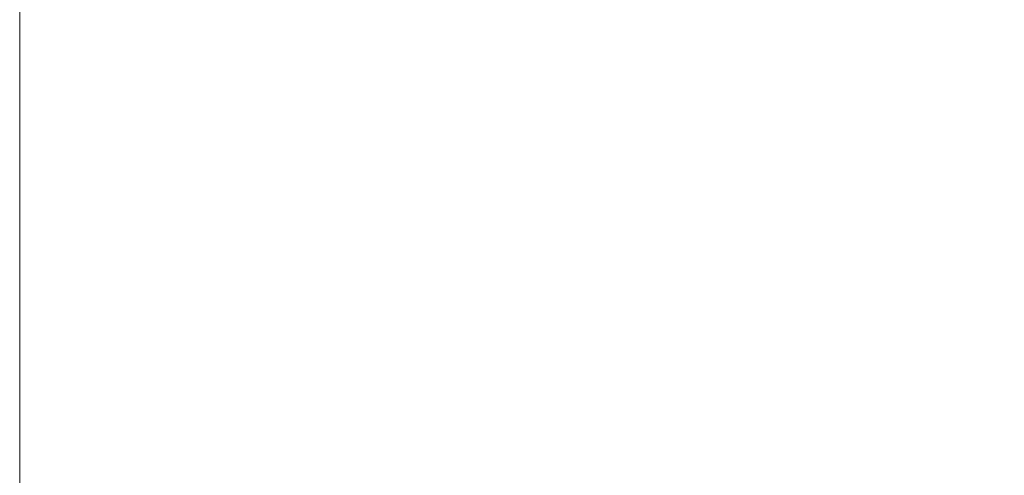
# Model space of a CAD drawing. Header units: millimetres. Extents: x -12989 to 402831, y -50461 to 30884.
# Tile 152 of 175: x 397509 to 398161, y -44368 to -44066. Entities that reach past the tile are written whole.
import ezdxf

# ---------------------------------------------------------------- set-up
doc = ezdxf.new("R2010")
doc.units = ezdxf.units.MM
doc.header["$MEASUREMENT"] = 0
doc.linetypes.add('Wipeout_Contour', pattern=[1000, 0, -1000])
doc.layers.add('AS_Belki.Import IFC', color=7, linetype='Continuous')
doc.layers.add('Nowe_A__SCIANY', color=7, linetype='Continuous')
doc.layers.add('AS_Belki.Import IFC_Nr_pióra__88', color=7, linetype='Continuous', lineweight=13)

# ---------------------------------------------------------------- blocks, each defined once
blk = doc.blocks.new('ElemPrzekroju_2_1', base_point=(362576.75, -45960.59))
at = {"color": 254, "linetype": 'Wipeout_Contour', "lineweight": 0, "ltscale": 6403119.200144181}
blk.add_wipeout([(397508.59, -44640.59), (397554.59, -44640.59), (397554.59, -44377.51), (397555.04, -44376.39), (397555.11, -44376.26), (397555.44, -44375.45), (397555.57, -44375.39), (397556.53, -44374.81), (397557.5, -44374.59), (397705.67, -44374.59), (397707.74, -44375.45), (397708.59, -44377.51), (397708.59, -44640.59), (398685.09, -44640.59), (398685.09, -43680.59), (397508.59, -43680.59)], dxfattribs=at).dxf.layer = 'Nowe_A__SCIANY'
blk = doc.blocks.new('ElemPrzekroju_239_1', base_point=(362576.75, -45960.59))
at = {"layer": 'AS_Belki.Import IFC_Nr_pióra__88', "color": 7, "linetype": 'Continuous', "lineweight": 13}
blk.add_line((397508.59, -45660.59), (397508.59, -41960.59), dxfattribs=at)

msp = doc.modelspace()

# ---------------------------------------------------------------- block references
at = {"layer": 'Nowe_A__SCIANY', "lineweight": 0}
msp.add_blockref('ElemPrzekroju_2_1', (362576.75, -45960.59), dxfattribs=at)

# ---------------------------------------------------------------- next in the draw order: block references
at = {"layer": 'AS_Belki.Import IFC', "lineweight": 0}
msp.add_blockref('ElemPrzekroju_239_1', (362576.75, -45960.59), dxfattribs=at)

doc.saveas('drawing.dxf')
